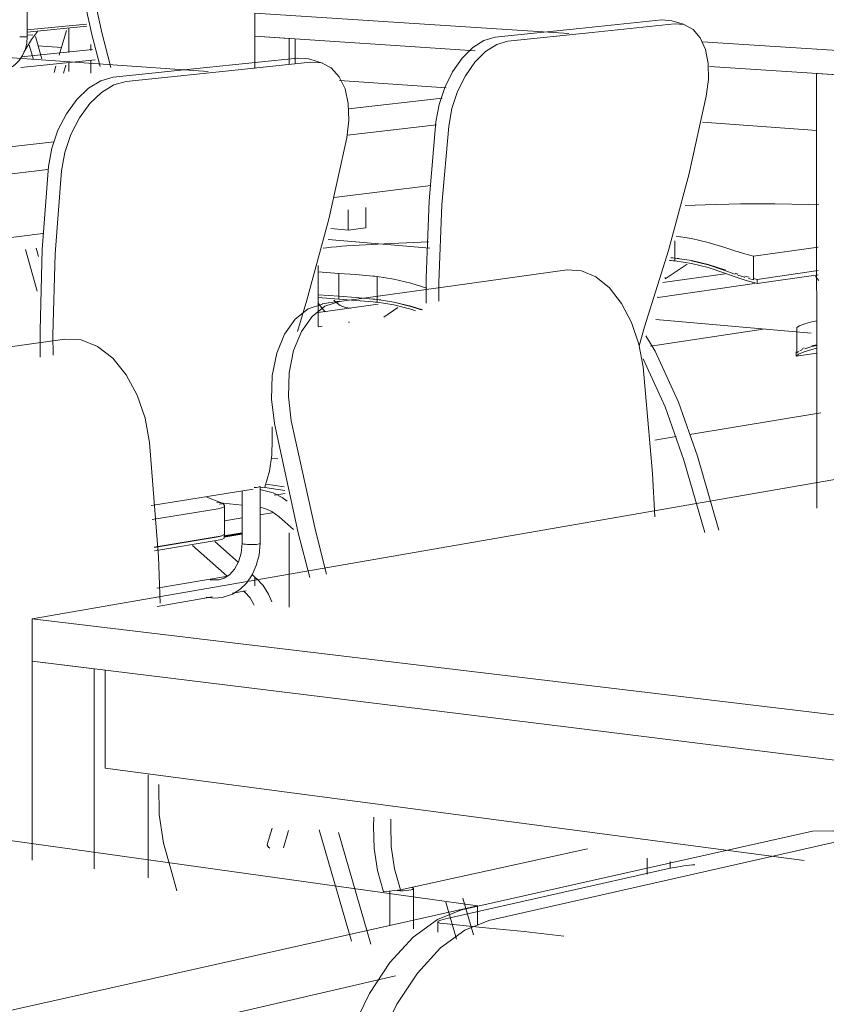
# Model space of a CAD drawing. Header units: metres. Extents: x -32 to 90, y -28 to 32.
# Tile 76 of 148: x 90.06812 to 90.07079, y 1.77156 to 1.77481. Entities that reach past the tile are written whole.
import ezdxf

# ---------------------------------------------------------------- set-up
doc = ezdxf.new("R2010")
doc.units = ezdxf.units.M
doc.linetypes.add('IMPORT-HIDDEN _4_', pattern=[0.005, 0.003333, -0.001667])
for name, color, linetype, lineweight in [('A-WALL', 113, 'Continuous', 18), ('ARQ-PISO-DESN', 250, 'Continuous', 9), ('ARQ-PROJECAO', 250, 'IMPORT-HIDDEN _4_', 9), ('I-FURN', 30, 'Continuous', 18), ('PAREDES', 250, 'Continuous', 50)]:
    doc.layers.add(name, color=color, linetype=linetype, lineweight=lineweight)

msp = doc.modelspace()

# ---------------------------------------------------------------- linework, layer by layer
at = {"layer": 'A-WALL', "lineweight": 9}
msp.add_line((90.0702233, 1.7738218), (90.0707369, 1.7737766), dxfattribs=at)
at = {"layer": 'ARQ-PISO-DESN'}
for p, q in [((90.0691421, 1.7740855), (90.0694783, 1.7740574)), ((90.0705781, 1.7737906), (90.0702057, 1.7737345))]:
    msp.add_line(p, q, dxfattribs=at)
at = {"layer": 'ARQ-PROJECAO', "linetype": 'Continuous'}
for p, q in [((90.068184, 1.7747247), (90.0682629, 1.7747193)), ((90.0703357, 1.7734427), (90.0707681, 1.7735136)), ((90.0702209, 1.7734239), (90.0702912, 1.7734354))]:
    msp.add_line(p, q, dxfattribs=at)
at = {"layer": 'I-FURN', "lineweight": 9}
for p, q in [((90.0681494, 1.774869), (90.0681494, 1.7747564)), ((90.0688999, 1.7748328), (90.0696818, 1.7747826)), ((90.0688999, 1.7748328), (90.0688999, 1.7747568)), ((90.0681487, 1.7747777), (90.0683447, 1.7747968)), ((90.0683463, 1.7747897), (90.0681488, 1.7747704)), ((90.0682865, 1.7747031), (90.0682866, 1.774782)), ((90.0696818, 1.7747826), (90.0699365, 1.7747662)), ((90.0696934, 1.7747533), (90.0699716, 1.7747824)), ((90.0699716, 1.7747824), (90.0702435, 1.7748108)), ((90.0702851, 1.7747981), (90.0700134, 1.7747695)), ((90.0702435, 1.7748108), (90.0702765, 1.7748078)), ((90.0702769, 1.7748078), (90.0703185, 1.7747952)), ((90.0703181, 1.7747952), (90.0702851, 1.7747981)), ((90.0681285, 1.774755), (90.0681242, 1.7747551)), ((90.0681331, 1.7747549), (90.0681285, 1.774755)), ((90.0681376, 1.774755), (90.0681331, 1.7747549)), ((90.0681417, 1.7747551), (90.0681376, 1.774755)), ((90.0681452, 1.7747554), (90.0681417, 1.7747551)), ((90.0681678, 1.7747619), (90.0681484, 1.77476)), ((90.0681762, 1.7747555), (90.0681971, 1.7746827)), ((90.0682547, 1.774694), (90.0682791, 1.7747756)), ((90.0688999, 1.7747568), (90.0690139, 1.7747492)), ((90.0688999, 1.7746509), (90.0688999, 1.7747568)), ((90.0696279, 1.7747085), (90.0688999, 1.7747568)), ((90.0690139, 1.7747492), (90.0690139, 1.7746636)), ((90.0700134, 1.7747695), (90.0697354, 1.7747402)), ((90.0681696, 1.7746799), (90.068156, 1.7747277)), ((90.0683591, 1.7747299), (90.0683591, 1.7747103)), ((90.0690331, 1.7747478), (90.0690331, 1.7746656)), ((90.0703771, 1.7747379), (90.0708847, 1.7747053)), ((90.0687463, 1.774641), (90.0676924, 1.7747144)), ((90.0681298, 1.7746893), (90.0683645, 1.774713)), ((90.0687406, 1.7746536), (90.0690413, 1.774685)), ((90.0683737, 1.7746789), (90.0681284, 1.7746539)), ((90.0682378, 1.7746373), (90.0682439, 1.774658)), ((90.0682766, 1.7746614), (90.0682687, 1.7746351)), ((90.0682865, 1.7746401), (90.0682865, 1.7746683)), ((90.0683591, 1.774676), (90.068359, 1.7746349)), ((90.0684324, 1.7746214), (90.0687406, 1.7746536)), ((90.0690837, 1.7746716), (90.0687831, 1.7746399)), ((90.0690814, 1.7746812), (90.0691237, 1.7746678)), ((90.0708847, 1.7746252), (90.0704011, 1.7746573)), ((90.0687831, 1.7746399), (90.0684751, 1.7746075)), ((90.0707546, 1.7746339), (90.0708847, 1.7746252)), ((90.070755, 1.7731995), (90.0707546, 1.7746339)), ((90.069532, 1.7745863), (90.0691802, 1.7746108)), ((90.0692095, 1.7745173), (90.0695189, 1.774552)), ((90.0694994, 1.7744649), (90.0692059, 1.7744309)), ((90.0707547, 1.774446), (90.070378, 1.7744728)), ((90.0669643, 1.7742654), (90.0682382, 1.7744083)), ((90.0682174, 1.7743166), (90.0669643, 1.7741715)), ((90.0694816, 1.7742643), (90.0691619, 1.7742247)), ((90.0692084, 1.7741841), (90.0692084, 1.7741173)), ((90.0692661, 1.7741913), (90.0692661, 1.7741247)), ((90.0682009, 1.7741056), (90.0670794, 1.7739666)), ((90.0692084, 1.7741173), (90.0691509, 1.7741221)), ((90.0692661, 1.7741247), (90.0692084, 1.7741173)), ((90.0702869, 1.7740244), (90.0702869, 1.7740816)), ((90.0681819, 1.773916), (90.068143, 1.7740528)), ((90.0681786, 1.7740574), (90.0681865, 1.7740296)), ((90.0705458, 1.7740305), (90.07076, 1.7740605)), ((90.0703277, 1.7740047), (90.0702542, 1.7739559)), ((90.070269, 1.7740169), (90.0702743, 1.7740165)), ((90.0702994, 1.7740229), (90.0702869, 1.7740244)), ((90.0702869, 1.7740152), (90.0702869, 1.7740243)), ((90.0702869, 1.7740243), (90.0703412, 1.7740163)), ((90.0703413, 1.7740163), (90.0703961, 1.7740036)), ((90.0703961, 1.7740026), (90.0703413, 1.774016)), ((90.0703962, 1.7740036), (90.0704514, 1.7739864)), ((90.0704514, 1.773984), (90.0703963, 1.7740025)), ((90.0705458, 1.7740305), (90.0705458, 1.7739581)), ((90.0691088, 1.7739789), (90.0691774, 1.7739742)), ((90.0691093, 1.7740003), (90.0691093, 1.7737999)), ((90.0691774, 1.7739742), (90.0691774, 1.7738987)), ((90.0699312, 1.7739857), (90.0695613, 1.7739346)), ((90.0702467, 1.7739438), (90.0704524, 1.7739729)), ((90.0704514, 1.7739864), (90.0704542, 1.7739854)), ((90.0704854, 1.7739749), (90.0704946, 1.773972)), ((90.0705586, 1.7739544), (90.07076, 1.7739832)), ((90.0705586, 1.7739404), (90.07076, 1.7739694)), ((90.0693036, 1.7738882), (90.0693036, 1.7739639)), ((90.070549, 1.7739405), (90.0702313, 1.7738949)), ((90.0702565, 1.7739595), (90.0702539, 1.7739592)), ((90.0705458, 1.7739525), (90.0705301, 1.773957)), ((90.0705458, 1.7739577), (90.0705458, 1.7739525)), ((90.0705466, 1.7739573), (90.0705586, 1.7739544)), ((90.0705586, 1.7739544), (90.0705586, 1.7739404)), ((90.0707614, 1.7739503), (90.0707512, 1.7739644)), ((90.0691774, 1.7738987), (90.0691088, 1.7739036)), ((90.0691088, 1.7739035), (90.0691774, 1.7738986)), ((90.0695613, 1.7739346), (90.0691796, 1.7738819)), ((90.0691774, 1.7738892), (90.0691088, 1.7738941)), ((90.0691094, 1.7738449), (90.0693078, 1.7738726)), ((90.0691226, 1.7738733), (90.0691783, 1.7738822)), ((90.0691774, 1.7738986), (90.0691774, 1.7738892)), ((90.0693164, 1.7738866), (90.0693036, 1.7738882)), ((90.0693036, 1.7738787), (90.0693036, 1.7738881)), ((90.0693036, 1.7738881), (90.0693589, 1.7738796)), ((90.069359, 1.7738796), (90.069415, 1.7738662)), ((90.069415, 1.7738651), (90.069359, 1.7738793)), ((90.07023, 1.7738932), (90.07023, 1.7738972)), ((90.0692156, 1.7738595), (90.0692145, 1.7738594)), ((90.0693727, 1.7738612), (90.0693256, 1.7738293)), ((90.0694151, 1.7738662), (90.0694536, 1.7738542)), ((90.0694496, 1.7738537), (90.0694151, 1.7738651)), ((90.0692125, 1.7738133), (90.0692099, 1.7738135)), ((90.070739, 1.7738138), (90.0707556, 1.7738173)), ((90.0691222, 1.7737995), (90.0691094, 1.7737977)), ((90.0701687, 1.7737352), (90.0701862, 1.773798)), ((90.0706888, 1.7737121), (90.0706888, 1.7737959)), ((90.0682728, 1.7737567), (90.0678488, 1.7736982)), ((90.070687, 1.7737006), (90.070687, 1.7737156)), ((90.0707561, 1.7737113), (90.070687, 1.7737006)), ((90.0706944, 1.7737163), (90.0706888, 1.7737121)), ((90.0707075, 1.7737227), (90.0706986, 1.7737186)), ((90.0707075, 1.7737265), (90.0707129, 1.7737283)), ((90.070739, 1.7737326), (90.0707155, 1.7737257)), ((90.070739, 1.7737352), (90.0707556, 1.7737386)), ((90.0707555, 1.7737365), (90.070739, 1.7737326)), ((90.0707555, 1.773727), (90.070739, 1.7737231)), ((90.0718641, 1.7734765), (90.0681654, 1.7728338)), ((90.0689578, 1.7734256), (90.0689578, 1.7734676)), ((90.068955, 1.7733648), (90.0689764, 1.7733618)), ((90.070386, 1.7731187), (90.0703162, 1.7733577)), ((90.0703609, 1.7733708), (90.0704321, 1.7731272)), ((90.0685659, 1.7732094), (90.0688951, 1.7732626)), ((90.0688588, 1.7730837), (90.0688588, 1.7732565)), ((90.0689175, 1.7732712), (90.0689175, 1.7730831)), ((90.0689183, 1.7732664), (90.0689338, 1.7732689)), ((90.0689993, 1.7732579), (90.0689338, 1.7732673)), ((90.0689372, 1.7732782), (90.0689967, 1.7732697)), ((90.0687868, 1.7732183), (90.0687417, 1.773236)), ((90.0689644, 1.7732423), (90.0690009, 1.7732482)), ((90.0685578, 1.7732081), (90.0685659, 1.7732094)), ((90.0685612, 1.7731618), (90.0687794, 1.7731975)), ((90.0688587, 1.773209), (90.0687754, 1.773218)), ((90.0687833, 1.7732128), (90.0687916, 1.7732141)), ((90.0688003, 1.7732077), (90.0688002, 1.7731155)), ((90.0688586, 1.7731679), (90.0687997, 1.7731581)), ((90.0689579, 1.7731843), (90.0689169, 1.7731775)), ((90.069028, 1.7731291), (90.068981, 1.7731705)), ((90.0685682, 1.7730702), (90.0687794, 1.7731055)), ((90.0687794, 1.7731051), (90.0685682, 1.7730698)), ((90.0687794, 1.7730933), (90.0685691, 1.7730581)), ((90.0687915, 1.773108), (90.0687794, 1.7731051)), ((90.0688002, 1.7731153), (90.068799, 1.7731123)), ((90.0688002, 1.7731159), (90.0688002, 1.7731038)), ((90.0690139, 1.773118), (90.0690139, 1.7728725)), ((90.0688092, 1.7729745), (90.0686947, 1.7730765)), ((90.0687678, 1.7730896), (90.0688464, 1.7730198)), ((90.0688835, 1.7730792), (90.0688761, 1.7730796)), ((90.0688911, 1.7730791), (90.0688835, 1.7730792)), ((90.0688986, 1.7730792), (90.0688911, 1.7730791)), ((90.0689054, 1.7730797), (90.0688986, 1.7730792)), ((90.0689109, 1.7730804), (90.0689054, 1.7730797)), ((90.0689174, 1.7730835), (90.0689175, 1.773083)), ((90.0685763, 1.772935), (90.068811, 1.7729755)), ((90.0687822, 1.7729625), (90.0687531, 1.7729632)), ((90.0688912, 1.77298), (90.0689061, 1.7729667)), ((90.0688998, 1.7729435), (90.0688998, 1.772973)), ((90.0687601, 1.7729067), (90.0685779, 1.7728749)), ((90.0688719, 1.7729263), (90.0688267, 1.7729184)), ((90.0688674, 1.7729226), (90.0688634, 1.7729263)), ((90.0681654, 1.7728338), (90.0695892, 1.7726635)), ((90.0681654, 1.7728338), (90.0681654, 1.772695)), ((90.0681653, 1.772038), (90.0681654, 1.772695)), ((90.0681654, 1.772695), (90.06837, 1.7726697)), ((90.0695892, 1.7725193), (90.0681654, 1.772695)), ((90.06837, 1.7726697), (90.0683699, 1.7720091)), ((90.0684059, 1.7726646), (90.0684059, 1.7723417)), ((90.0695892, 1.7726635), (90.0718793, 1.7723895)), ((90.0718794, 1.7722367), (90.0695892, 1.7725193)), ((90.0696355, 1.7718871), (90.0658004, 1.7724228)), ((90.0707131, 1.7720369), (90.0684059, 1.7723417)), ((90.0685486, 1.7723199), (90.0685485, 1.77198)), ((90.0685833, 1.7722826), (90.0685835, 1.7722877)), ((90.0692921, 1.7721502), (90.0692927, 1.7721802)), ((90.0693491, 1.7721727), (90.0693486, 1.7721567)), ((90.0689414, 1.772089), (90.0689578, 1.7721432)), ((90.0690119, 1.7721357), (90.0689944, 1.772078)), ((90.0692188, 1.7717704), (90.0691131, 1.7721378)), ((90.0691768, 1.7721289), (90.0692828, 1.7717608)), ((90.0701759, 1.7720065), (90.0707406, 1.772133)), ((90.070829, 1.7721004), (90.0702652, 1.7719728)), ((90.0698478, 1.7720418), (90.0699982, 1.7720748)), ((90.0693811, 1.7719394), (90.0698478, 1.7720418)), ((90.070195, 1.7719919), (90.070195, 1.7720442)), ((90.0702706, 1.7720336), (90.0702706, 1.7720098)), ((90.0686433, 1.7719371), (90.068624, 1.7720044)), ((90.0702715, 1.7720111), (90.06953, 1.7718445)), ((90.0695825, 1.7718736), (90.0701759, 1.7720065)), ((90.0702652, 1.7719728), (90.0696727, 1.7718387)), ((90.0693811, 1.7719394), (90.0693244, 1.7719333)), ((90.0693459, 1.7718228), (90.0693458, 1.7719354)), ((90.0694242, 1.7719439), (90.0694242, 1.7718111)), ((90.0695659, 1.7717771), (90.0695305, 1.771899)), ((90.0695872, 1.7719121), (90.0696223, 1.7717913)), ((90.0633959, 1.7704899), (90.0696355, 1.7718871)), ((90.0696355, 1.7718871), (90.0696355, 1.7718247)), ((90.0695041, 1.7718), (90.069504, 1.7718344)), ((90.069365, 1.771656), (90.0683588, 1.7714236))]:
    msp.add_line(p, q, dxfattribs=at)
for points in [[(90.0683898, 1.7746565, 0), (90.0683624, 1.7747628, 0), (90.068315, 1.7749798, 0)], [(90.0683481, 1.7749862, 0), (90.0683956, 1.7747691, 0), (90.0684254, 1.774654, 0)], [(90.0703904, 1.7745593, 0), (90.0703975, 1.7746145, 0), (90.0703965, 1.7746668, 0), (90.0703874, 1.7747134, 0), (90.0703706, 1.7747516, 0), (90.0703471, 1.7747793, 0), (90.0703186, 1.774795, 0)], [(90.0681494, 1.7747564, 0), (90.0681474, 1.7747336, 0), (90.068142, 1.7747121, 0), (90.0681335, 1.7746928, 0), (90.0681224, 1.7746763, 0), (90.0681093, 1.7746632, 0), (90.0680989, 1.7746563, 0)], [(90.0681374, 1.7747048, 0), (90.0681634, 1.7747464, 0), (90.0681829, 1.7747723, 0)], [(90.0681491, 1.7747561, 0), (90.0681477, 1.7747557, 0), (90.0681452, 1.7747554, 0)], [(90.0694982, 1.774474, 0), (90.0695089, 1.7745316, 0), (90.0695275, 1.7745879, 0), (90.0695532, 1.7746399, 0), (90.0695845, 1.7746846, 0), (90.0696196, 1.7747195, 0), (90.0696566, 1.7747428, 0), (90.0696934, 1.7747533, 0)], [(90.0697354, 1.7747402, 0), (90.0696986, 1.7747297, 0), (90.0696616, 1.7747064, 0), (90.0696265, 1.7746714, 0), (90.0695953, 1.7746267, 0), (90.0695696, 1.7745746, 0), (90.0695509, 1.7745182, 0), (90.0695402, 1.7744605, 0)], [(90.0690413, 1.774685, 0), (90.0690778, 1.7746821, 0), (90.0690814, 1.7746811, 0)], [(90.0692034, 1.7744214, 0), (90.0692106, 1.7744795, 0), (90.0692088, 1.7745344, 0), (90.0691981, 1.7745832, 0), (90.069179, 1.7746232, 0), (90.0691526, 1.7746522, 0), (90.0691202, 1.7746687, 0), (90.0690837, 1.7746716, 0)], [(90.0682196, 1.7743265, 0), (90.0682306, 1.7743871, 0), (90.0682506, 1.7744465, 0), (90.0682784, 1.7745013, 0), (90.0683125, 1.7745485, 0), (90.068351, 1.7745854, 0), (90.0683917, 1.7746102, 0), (90.0684324, 1.7746214, 0)], [(90.0684751, 1.7746075, 0), (90.0684345, 1.7745962, 0), (90.0683938, 1.7745715, 0), (90.0683553, 1.7745345, 0), (90.0683212, 1.7744872, 0), (90.0682934, 1.7744324, 0), (90.0682734, 1.7743729, 0), (90.0682624, 1.7743122, 0)], [(90.0701862, 1.773798, 0), (90.0702654, 1.7740497, 0), (90.0703336, 1.7743038, 0), (90.0703904, 1.7745593, 0)], [(90.069466, 1.7738761, 0), (90.0694662, 1.7739596, 0), (90.0694756, 1.774214, 0), (90.0694982, 1.774474, 0)], [(90.0695402, 1.7744605, 0), (90.0695175, 1.7742003, 0), (90.069508, 1.7739457, 0), (90.0695077, 1.7738825, 0)], [(90.0690409, 1.7737829, 0), (90.0690721, 1.7738858, 0), (90.0691441, 1.774153, 0), (90.0692034, 1.7744214, 0)], [(90.0681923, 1.7736979, 0), (90.0681913, 1.7737856, 0), (90.0681982, 1.774053, 0), (90.0682196, 1.7743265, 0)], [(90.0682624, 1.7743122, 0), (90.0682408, 1.7740384, 0), (90.0682339, 1.7737707, 0), (90.0682344, 1.7737043, 0)], [(90.0707617, 1.7742005, 0), (90.070728, 1.7742017, 0), (90.0706167, 1.7742038, 0), (90.0705029, 1.7742035, 0), (90.0703868, 1.7742007, 0), (90.0703209, 1.7741981, 0)], [(90.0694747, 1.7740781, 0), (90.0694488, 1.7740774, 0), (90.0693276, 1.7740722, 0), (90.0692044, 1.7740648, 0)], [(90.0702908, 1.7740966, 0), (90.0703412, 1.7740892, 0), (90.0703961, 1.7740766, 0), (90.0704513, 1.7740594, 0)], [(90.0692044, 1.7740648, 0), (90.0691871, 1.7740635, 0), (90.0691693, 1.7740619, 0), (90.0691521, 1.7740603, 0), (90.0691367, 1.7740586, 0), (90.0691259, 1.7740573, 0)], [(90.0704513, 1.7740594, 0), (90.0704812, 1.7740493, 0), (90.0705131, 1.7740394, 0), (90.0705458, 1.7740305, 0)], [(90.0702732, 1.7740257, 0), (90.0702801, 1.7740251, 0), (90.0702869, 1.7740244, 0)], [(90.0702869, 1.7740243, 0), (90.0702801, 1.774025, 0), (90.0702733, 1.7740256, 0)], [(90.0702743, 1.7740165, 0), (90.0702806, 1.7740159, 0), (90.0702869, 1.7740152, 0)], [(90.0704514, 1.7739752, 0), (90.0703962, 1.7739936, 0), (90.0703413, 1.774007, 0), (90.0702869, 1.7740152, 0)], [(90.0692899, 1.7739653, 0), (90.0692335, 1.77397, 0), (90.0691774, 1.7739742, 0)], [(90.0701816, 1.7736653, 0), (90.0701677, 1.773741, 0), (90.0701437, 1.7738121, 0), (90.0701109, 1.773875, 0), (90.070071, 1.7739262, 0), (90.0700262, 1.7739629, 0), (90.0699787, 1.7739831, 0), (90.0699312, 1.7739857, 0)], [(90.0704853, 1.7739716, 0), (90.0704812, 1.7739731, 0), (90.0704514, 1.773984, 0)], [(90.0705586, 1.7739404, 0), (90.0705219, 1.7739508, 0), (90.0704854, 1.7739628, 0), (90.0704514, 1.7739752, 0)], [(90.0705178, 1.7739608, 0), (90.0705132, 1.7739623, 0), (90.0704946, 1.7739684, 0)], [(90.0693036, 1.7739639, 0), (90.0692968, 1.7739647, 0), (90.0692899, 1.7739653, 0)], [(90.0693036, 1.7739639, 0), (90.0693589, 1.7739555, 0), (90.069415, 1.7739423, 0), (90.069468, 1.7739254, 0)], [(90.0705179, 1.773965, 0), (90.0705218, 1.7739638, 0), (90.0705313, 1.7739612, 0)], [(90.0689647, 1.773479, 0), (90.0689553, 1.7735591, 0), (90.0689579, 1.7736377, 0), (90.0689725, 1.7737105, 0), (90.0689981, 1.7737735, 0), (90.0690332, 1.7738232, 0), (90.069076, 1.773857, 0), (90.0691239, 1.773873, 0)], [(90.0691796, 1.7738819, 0), (90.0691317, 1.7738659, 0), (90.069089, 1.7738321, 0), (90.0690539, 1.7737823, 0), (90.0690284, 1.7737193, 0), (90.0690139, 1.7736464, 0), (90.0690113, 1.7735676, 0), (90.0690207, 1.7734874, 0)], [(90.0691327, 1.7738478, 0), (90.0691153, 1.7738677, 0), (90.0691094, 1.7738774, 0)], [(90.0692156, 1.7738596, 0), (90.069199, 1.7738615, 0), (90.0691822, 1.7738683, 0), (90.069166, 1.7738802, 0), (90.0691611, 1.7738857, 0)], [(90.0691774, 1.7738987, 0), (90.0692335, 1.7738945, 0), (90.0692898, 1.7738896, 0)], [(90.0692899, 1.7738895, 0), (90.0692335, 1.7738943, 0), (90.0691774, 1.7738986, 0)], [(90.0691774, 1.7738892, 0), (90.069234, 1.7738849, 0), (90.0692908, 1.77388, 0)], [(90.0692898, 1.7738896, 0), (90.0692967, 1.7738889, 0), (90.0693036, 1.7738882, 0)], [(90.0693036, 1.7738881, 0), (90.0692968, 1.7738888, 0), (90.0692899, 1.7738895, 0)], [(90.0692908, 1.77388, 0), (90.0692973, 1.7738794, 0), (90.0693036, 1.7738787, 0)], [(90.0694308, 1.7738509, 0), (90.0694151, 1.7738558, 0), (90.069359, 1.7738699, 0), (90.0693036, 1.7738787, 0)], [(90.0706888, 1.7737959, 0), (90.0706985, 1.7738015, 0), (90.0707155, 1.7738077, 0), (90.070739, 1.7738138, 0)], [(90.0685529, 1.7734157, 0), (90.0685384, 1.7734967, 0), (90.0685123, 1.7735728, 0), (90.068476, 1.7736398, 0), (90.0684314, 1.7736943, 0), (90.0683809, 1.7737332, 0), (90.068327, 1.7737545, 0), (90.0682728, 1.7737567, 0)], [(90.0703609, 1.7733708, 0), (90.0702991, 1.7735492, 0), (90.0702213, 1.773717, 0), (90.070191, 1.773768, 0)], [(90.070739, 1.7737231, 0), (90.0707129, 1.7737153, 0), (90.0706952, 1.7737075, 0), (90.070687, 1.7737006, 0)], [(90.0703162, 1.7733578, 0), (90.0702551, 1.773534, 0), (90.0701817, 1.7736917, 0)], [(90.0702205, 1.7731708, 0), (90.0702126, 1.7733134, 0), (90.0701816, 1.7736653, 0)], [(90.0690207, 1.7734874, 0), (90.0691, 1.7731259, 0), (90.0691368, 1.7729816, 0)], [(90.0690814, 1.772971, 0), (90.0690438, 1.773118, 0), (90.0689647, 1.773479, 0)], [(90.0689338, 1.7732689, 0), (90.0689486, 1.7733218, 0), (90.0689567, 1.7733748, 0), (90.0689578, 1.7734256, 0)], [(90.0685882, 1.7728858, 0), (90.0685818, 1.7730386, 0), (90.0685529, 1.7734157, 0)], [(90.0688986, 1.7732675, 0), (90.0689054, 1.773268, 0), (90.0689109, 1.7732687, 0)], [(90.0689109, 1.7732687, 0), (90.068915, 1.7732696, 0), (90.0689172, 1.7732705, 0)], [(90.0690075, 1.7732223, 0), (90.0689904, 1.773235, 0), (90.0689607, 1.7732499, 0), (90.0689173, 1.7732607, 0)], [(90.0687794, 1.7731975, 0), (90.0687916, 1.7732004, 0), (90.0687986, 1.7732042, 0), (90.0688001, 1.7732086, 0), (90.0687961, 1.7732135, 0), (90.0687868, 1.7732183, 0)], [(90.068981, 1.7731706, 0), (90.0689569, 1.7731881, 0), (90.0689335, 1.7731986, 0), (90.068917, 1.7732022, 0)], [(90.0687794, 1.7731055, 0), (90.0687915, 1.7731085, 0), (90.0687986, 1.7731123, 0), (90.0688001, 1.7731168, 0)], [(90.0688001, 1.7731047, 0), (90.0687986, 1.7731001, 0), (90.0687915, 1.7730963, 0), (90.0687794, 1.7730933, 0)], [(90.0688588, 1.7730838, 0), (90.0688555, 1.7730512, 0), (90.0688467, 1.773022, 0), (90.0688335, 1.7729979, 0), (90.0688172, 1.7729798, 0), (90.068799, 1.7729679, 0), (90.0687822, 1.7729625, 0)], [(90.0689175, 1.7730832, 0), (90.0689142, 1.7730455, 0), (90.0689051, 1.7730103, 0), (90.068891, 1.7729789, 0), (90.0688726, 1.7729522, 0), (90.0688508, 1.772931, 0), (90.0688265, 1.7729155, 0), (90.0687928, 1.7729043, 0)], [(90.0688761, 1.7730796, 0), (90.0688696, 1.7730802, 0), (90.0688643, 1.7730811, 0), (90.0688607, 1.7730821, 0), (90.0688589, 1.7730832, 0), (90.0688588, 1.7730836, 0)], [(90.0689171, 1.7730824, 0), (90.068915, 1.7730813, 0), (90.0689109, 1.7730804, 0)], [(90.0689061, 1.7729668, 0), (90.0689275, 1.7729438, 0), (90.0689456, 1.7729157, 0), (90.068956, 1.7728899, 0)], [(90.0687928, 1.7729043, 0), (90.0687656, 1.7729022, 0), (90.0687396, 1.7729056, 0)], [(90.0688674, 1.7729227, 0), (90.0688848, 1.7729032, 0), (90.0688973, 1.7728818, 0), (90.0688982, 1.7728793, 0)], [(90.068624, 1.7720044, 0), (90.0685986, 1.7720941, 0), (90.0685849, 1.7721882, 0), (90.0685833, 1.7722826, 0)], [(90.0693244, 1.7719333, 0), (90.0693047, 1.7720032, 0), (90.0692938, 1.7720765, 0), (90.0692921, 1.7721502, 0)], [(90.0693486, 1.7721567, 0), (90.0693504, 1.7720829, 0), (90.0693614, 1.7720095, 0), (90.0693811, 1.7719394, 0)], [(90.0707406, 1.772133, 0), (90.0708082, 1.7721351, 0), (90.0708553, 1.7721178, 0)], [(90.0689502, 1.7720773, 0), (90.0689457, 1.7720806, 0), (90.0689427, 1.7720839, 0), (90.0689413, 1.772087, 0), (90.0689417, 1.7720896, 0)], [(90.0703528, 1.7720228, 0), (90.0703444, 1.7720219, 0), (90.0703166, 1.7720187, 0), (90.0702918, 1.772015, 0), (90.0702715, 1.7720111, 0)], [(90.0693695, 1.7719375, 0), (90.0693794, 1.771937, 0), (90.0693896, 1.771937, 0), (90.0693996, 1.7719374, 0), (90.0694085, 1.7719383, 0), (90.0694158, 1.7719395, 0)], [(90.0694158, 1.7719395, 0), (90.069421, 1.771941, 0), (90.0694238, 1.7719427, 0), (90.0694239, 1.7719445, 0), (90.0694214, 1.7719463, 0), (90.0694186, 1.7719472, 0)], [(90.0691587, 1.7712351, 0), (90.0691816, 1.7713588, 0), (90.0692222, 1.7714822, 0), (90.0692782, 1.7715983, 0), (90.0693463, 1.7717006, 0), (90.0694226, 1.7717833, 0), (90.0695029, 1.771842, 0), (90.0695825, 1.7718736, 0)], [(90.0696727, 1.7718387, 0), (90.0695931, 1.7718069, 0), (90.069513, 1.771748, 0), (90.0694367, 1.771665, 0), (90.0693686, 1.7715624, 0), (90.0693126, 1.771446, 0), (90.0692719, 1.7713223, 0), (90.0692489, 1.7711983, 0)], [(90.06953, 1.7718445, 0), (90.0695145, 1.7718403, 0), (90.0695058, 1.7718364, 0), (90.0695045, 1.771833, 0), (90.0695106, 1.7718303, 0), (90.0695237, 1.7718283, 0)], [(90.0695237, 1.7718283, 0), (90.0696507, 1.7718161, 0), (90.0697887, 1.7718019, 0), (90.0699206, 1.7717875, 0)]]:
    msp.add_polyline3d(points, dxfattribs=at)
at = {"layer": 'PAREDES', "color": 50}
msp.add_line((90.0687975, 1.7731056), (90.0688569, 1.7731155), dxfattribs=at)

doc.saveas('drawing.dxf')
